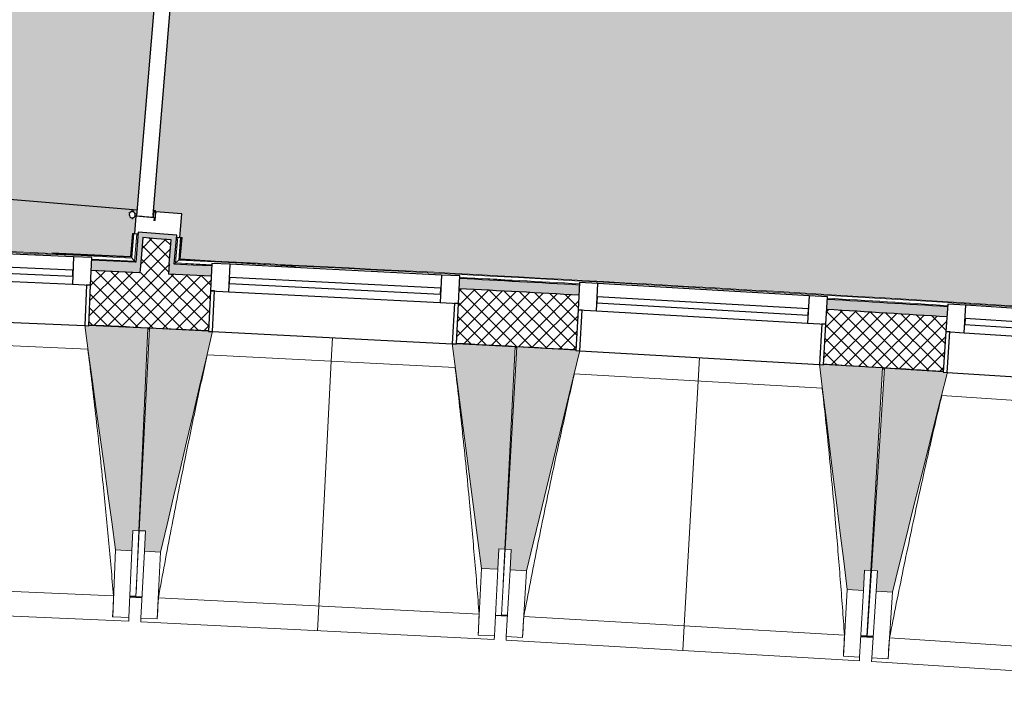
# Model space of a CAD drawing. Header units: millimetres. Extents: x 1909 to 78032, y -36590 to 14615.
# Tile 9 of 68: x 25010 to 27430, y -21546 to -19912. Entities that reach past the tile are written whole.
import ezdxf

# ---------------------------------------------------------------- set-up
doc = ezdxf.new("R2010")
doc.units = ezdxf.units.MM
doc.linetypes.add('Tiret', pattern=[2.5, 1.25, -1.25])
for name, color, linetype, lineweight in [('A-DETL-GENF', 7, 'Continuous', 18), ('A-DOOR', 7, 'Continuous', 25), ('A-DOOR-FRAM', 7, 'Continuous', 25), ('A-FLOR', 7, 'Continuous', 25), ('A-FLOR-HRAL', 7, 'Continuous', 18), ('A-GENM', 7, 'Continuous', 18), ('A-GLAZ', 7, 'Continuous', 25), ('A-WALL', 7, 'Continuous', 25), ('A-WALL-PATT', 7, 'Continuous', 25), ('I-WALL', 7, 'Continuous', 25), ('M-AREA-PATT', 7, 'Continuous', 18), ('Q-SPCQ', 7, 'Continuous', 18), ('S-BEAM', 7, 'Continuous', 18)]:
    doc.layers.add(name, color=color, linetype=linetype, lineweight=lineweight)
pattern_1 = [(45, (0, 0), (-17.67767, 17.67767), []), (135, (0, 0), (-17.67767, -17.67767), [])]

# ---------------------------------------------------------------- blocks, each defined once
blk = doc.blocks.new('PRT_SIMPLE_HUI_58x68x48 - PRT_BOIS_1V_EI30_930x2040x40-552262-2021_015_1111_DCE_1_50_N0 FINI_SSI_ZDA_ZDM')
at = {"layer": 'A-DETL-GENF', "lineweight": 25}
h = blk.add_hatch(color=256, dxfattribs=at)
h.paths.add_polyline_path([(-483.8, -9.7), (-489.6, -8), (-508.5, -8), (-508.5, -11.5), (-502, -11.5), (-502.1, -10.3), (-505.2, -10.3), (-505.2, -9.3), (-488.4, -9.4), (-485.1, -10.6)])
h.paths.add_polyline_path([(-483.8, -9.7), (-485.1, -11.7), (-496.1, -13.2), (-500.5, -13.6), (-500.5, -14.5), (-495.9, -14.5), (-483.8, -12.8), (-483.8, -10.5)])
h = blk.add_hatch(color=256, dxfattribs=at)
h.paths.add_polyline_path([(413.8, -9.7), (413.8, -12.8), (426.2, -14.5), (430.5, -14.1), (430.4, -13.2), (425.9, -13.2), (415.1, -11.7), (414.4, -10.7)])
h.paths.add_polyline_path([(438.5, -8), (418.5, -8), (413.8, -9.7), (415.1, -10.6), (418.7, -9.3), (435.2, -9.3), (435.2, -10.3), (432, -10.5), (432.3, -11.5), (438.5, -11.5), (438.5, -9)])
at = {"layer": 'A-DETL-GENF'}
for p, q in [((-488.5, -8), (-508.5, -8)), ((-508.5, -8), (-508.5, -11.5)), ((-508.5, -11.5), (-502, -11.5)), ((-505.2, -10.3), (-505.2, -9.3)), ((-505.2, -9.3), (-488.7, -9.3)), ((-502, -10.3), (-505.2, -10.3)), ((-502, -11.5), (-502, -10.3)), ((-496.1, -13.2), (-500.5, -13.2)), ((-500.5, -13.2), (-500.5, -14.5)), ((-500.5, -14.5), (-496, -14.5)), ((-485.1, -11.7), (-496.1, -13.2)), ((-496, -14.5), (-483.8, -12.8)), ((-488.7, -9.3), (-485.1, -10.6)), ((-483.8, -9.7), (-488.5, -8)), ((-485.1, -10.6), (-485.1, -11.7)), ((-483.8, -12.8), (-483.8, -9.7)), ((418.5, -8), (413.8, -9.7)), ((413.8, -9.7), (413.8, -12.8)), ((413.8, -12.8), (426, -14.5)), ((415.1, -10.6), (418.7, -9.3)), ((415.1, -11.7), (415.1, -10.6)), ((426.1, -13.2), (415.1, -11.7)), ((438.5, -8), (418.5, -8)), ((418.7, -9.3), (435.2, -9.3)), ((426, -14.5), (430.5, -14.5)), ((430.5, -13.2), (426.1, -13.2)), ((430.5, -14.5), (430.5, -13.2)), ((435.2, -10.3), (432, -10.3)), ((432, -10.3), (432, -11.5)), ((432, -11.5), (438.5, -11.5)), ((435.2, -9.3), (435.2, -10.3)), ((438.5, -11.5), (438.5, -8))]:
    blk.add_line(p, q, dxfattribs=at)
at = {"layer": 'A-DOOR'}
for p, q in [((-427.1, 55), (-450.6, 55)), ((-450.6, 55), (-450.6, 54.5)), ((-450.6, 54.5), (-450.6, 50.4)), ((-427.1, 54.5), (-450.6, 54.5)), ((-450.6, 50.4), (-450.6, 43.3)), ((-427.1, 50.4), (-450.6, 50.4)), ((-319.6, 55), (-427.1, 55)), ((-427.1, 55), (-427.1, 54.5)), ((-427.1, 54.5), (-427.1, 55)), ((-427.1, 54.5), (-427.1, 50.4)), ((-319.6, 54.5), (-427.1, 54.5)), ((-427.1, 50.4), (-427.1, 54.5)), ((-427.1, 50.4), (-427.1, 43.3)), ((-319.6, 50.4), (-427.1, 50.4)), ((-427.1, 43.3), (-427.1, 50.4)), ((-319.6, 54.5), (-319.6, 55)), ((-319.6, 50.4), (-319.6, 54.5)), ((-319.6, 43.3), (-319.6, 50.4)), ((-450.6, 34), (-450.6, 43.3)), ((-450.6, 25.6), (-450.6, 34)), ((-427.1, 34), (-450.6, 34)), ((-450.6, 15.2), (-450.6, 25.6)), ((-427.1, 25.6), (-450.6, 25.6)), ((-427.1, 34), (-427.1, 43.3)), ((-427.1, 43.3), (-427.1, 34)), ((-427.1, 32.8), (-427.1, 34)), ((-319.6, 34), (-427.1, 34)), ((-427.1, 34), (-427.1, 25.6)), ((-427.1, 32.8), (-319.6, 32.8)), ((-427.1, 25.6), (-427.1, 15.2)), ((-319.6, 43.3), (-319.6, 34)), ((-319.6, 34), (-319.6, 32.8)), ((-450.6, 4.4), (-450.6, 15.2)), ((-427.1, 15.2), (-450.6, 15.2)), ((-450.6, -4), (-450.6, 4.4)), ((-450.6, 4.4), (-427.1, 4.4)), ((-427.1, 15.2), (-427.1, 4.4)), ((-427.1, 4.4), (-427.1, -4)), ((-499.5, -14.5), (-499.5, -54.5)), ((426, -14.5), (-496, -14.5)), ((-465.6, -5.5), (-465.6, -14.5)), ((-413.4, -5.5), (-465.6, -5.5)), ((-450.6, -4), (-450.6, -5)), ((-450.6, -5), (-427.1, -5)), ((-427.1, -5), (-427.1, -4)), ((-413.4, -14.5), (-413.4, -5.5)), ((430.5, -54.5), (430.5, -14.5)), ((-499.5, -54.5), (430.5, -54.5)), ((-465.6, -54.5), (-465.6, -63.5)), ((-465.6, -63.5), (-413.4, -63.5)), ((-427.1, -64), (-450.6, -64)), ((-450.6, -64), (-450.6, -65)), ((-450.6, -73.4), (-450.6, -65)), ((-427.1, -65), (-427.1, -64)), ((-427.1, -65), (-427.1, -73.4)), ((-413.4, -63.5), (-413.4, -54.5)), ((417, -54.5), (417, -977.5)), ((-450.6, -84.2), (-450.6, -73.4)), ((-427.1, -73.4), (-450.6, -73.4)), ((-450.6, -94.6), (-450.6, -84.2)), ((-450.6, -84.2), (-427.1, -84.2)), ((-450.6, -103), (-450.6, -94.6)), ((-450.6, -94.6), (-427.1, -94.6)), ((-427.1, -73.4), (-427.1, -84.2)), ((-427.1, -84.2), (-427.1, -94.6)), ((-427.1, -94.6), (-427.1, -103)), ((-450.6, -112.3), (-450.6, -103)), ((-450.6, -103), (-427.1, -103)), ((-450.6, -112.3), (-450.6, -119.4)), ((-450.6, -119.4), (-450.6, -123.5)), ((-450.6, -119.4), (-427.1, -119.4)), ((-427.1, -103), (-427.1, -101.8)), ((-319.6, -101.8), (-427.1, -101.8)), ((-427.1, -112.3), (-427.1, -103)), ((-427.1, -103), (-319.6, -103)), ((-427.1, -103), (-427.1, -112.3)), ((-427.1, -112.3), (-427.1, -119.4)), ((-427.1, -119.4), (-427.1, -112.3)), ((-427.1, -119.4), (-427.1, -123.5)), ((-427.1, -119.4), (-319.6, -119.4)), ((-427.1, -123.5), (-427.1, -119.4)), ((-319.6, -101.8), (-319.6, -103)), ((-319.6, -103), (-319.6, -112.3)), ((-319.6, -119.4), (-319.6, -112.3)), ((-319.6, -123.5), (-319.6, -119.4)), ((-450.6, -123.5), (-450.6, -124)), ((-450.6, -123.5), (-427.1, -123.5)), ((-450.6, -124), (-427.1, -124)), ((-427.1, -123.5), (-427.1, -124)), ((-427.1, -123.5), (-319.6, -123.5)), ((-427.1, -124), (-427.1, -123.5)), ((-427.1, -124), (-319.6, -124)), ((-319.6, -124), (-319.6, -123.5))]:
    blk.add_line(p, q, dxfattribs=at)
at = {"layer": 'A-DOOR', "color": 176, "linetype": 'Tiret', "lineweight": 18, "true_color": 0x000080}
blk.add_arc((428, -54.5), 930, 180, 269.3192, dxfattribs=at)
at = {"layer": 'A-DOOR'}
for radius, start, end in [(9.12, 155.8208, 180), (9.12, 180, 204.1792), (7.5, 360, 180), (7.5, 180, 360), (7.5, 180, 240), (7.5, 135, 165), (9.12, 111.9887, 120), (7.5, 60, 120), (7.5, 270, 0), (9.12, 60, 68.0113), (7.5, 0, 30), (9.12, 0, 20.9872), (9.12, 240, 248.0113)]:
    blk.add_arc((429, -65.5), radius, start, end, dxfattribs=at)
at = {"layer": 'A-DOOR-FRAM'}
for p, q in [((-487, 56), (-545, 56)), ((-545, 56), (-545, 47.5)), ((-487, -8), (-487, 56)), ((475, 56), (417, 56)), ((417, 56), (417, -8)), ((475, 47.5), (475, 56)), ((-502, -56), (-502, -11.5)), ((-488.5, -8), (-487, -8)), ((417, -8), (418.5, -8)), ((432, -11.5), (432, -56)), ((-545, -47.5), (-545, -56)), ((475, -56), (475, -47.5)), ((-545, -56), (-502, -56)), ((432, -56), (475, -56))]:
    blk.add_line(p, q, dxfattribs=at)
at = {"layer": 'Q-SPCQ'}
for p, q in [((430.5, -40.5), (430.5, -54.5)), ((430.5, -54.5), (403.5, -54.5))]:
    blk.add_line(p, q, dxfattribs=at)
blk = doc.blocks.new('XXX_VIDE FENETRE - 590-389517-2021_015_1111_DCE_1_50_N0 FINI_SSI_ZDA_ZDM')
at = {"layer": 'A-GLAZ'}
for p, q in [((-305.1, 0), (-305.1, -100)), ((-295.1, 0), (-305.1, 0)), ((295.1, 0), (-295.1, 0)), ((-295.1, -100), (-295.1, 0)), ((305.1, 0), (295.1, 0)), ((295.1, 0), (295.1, -100)), ((305.1, -100), (305.1, 0)), ((-305.1, -100), (-295.1, -100)), ((-260.1, -100), (-305.1, -100)), ((-305.1, -100), (-305.1, -167.5)), ((-260.1, -167.5), (-260.1, -100)), ((260.1, -100), (-260.1, -100)), ((260.1, -100), (260.1, -167.5)), ((305.1, -100), (260.1, -100)), ((295.1, -100), (305.1, -100)), ((305.1, -167.5), (305.1, -100)), ((-305.1, -167.5), (-260.1, -167.5)), ((-260.1, -167.5), (260.1, -167.5)), ((260.1, -167.5), (305.1, -167.5))]:
    blk.add_line(p, q, dxfattribs=at)
at = {"layer": 'A-GLAZ', "color": 173, "true_color": 0x5c63b1}
for p, q in [((260.1, -120), (-260.1, -120)), ((-260.1, -120), (-260.1, -135)), ((260.1, -135), (260.1, -120)), ((-260.1, -135), (260.1, -135))]:
    blk.add_line(p, q, dxfattribs=at)
blk = doc.blocks.new('Garde-corps - Garde-corps-505471-2021_015_1111_DCE_1_50_N0 FINI_SSI_ZDA_ZDM')
at = {"layer": 'A-FLOR-HRAL'}
for p, q in [((-15099.2, -20437.6), (-15103.9, -20494.4)), ((-15097.6, -20437.8), (-15102.4, -20496.1)), ((-15095.8, -20437.9), (-15100.8, -20497.9)), ((-15097.6, -20437.8), (-15099.2, -20437.6)), ((-15097.6, -20437.8), (-15095.8, -20437.9)), ((-15095.8, -20437.9), (-15094.2, -20438.1)), ((-15088.7, -20438.5), (-15094.3, -20505.3)), ((-15103.9, -20494.4), (-15340.3, -20488)), ((-15103.9, -20494.4), (-15297.2, -20485.4)), ((-15094.3, -20505.3), (-15199.5, -20502.5)), ((-15094.3, -20505.3), (-15199.4, -20500.4))]:
    blk.add_line(p, q, dxfattribs=at)
at = {"layer": 'A-FLOR-HRAL', "flags": 128}
blk.add_lwpolyline([(-15100.8, -20497.9), (-15097.6, -20501.6), (-15094.3, -20505.3)], dxfattribs=at)
at = {"layer": 'A-FLOR-HRAL'}
for radius, start, end in [(130446.8, 87.310169, 90.815427), (130448.6, 87.310907, 88.301428)]:
    blk.add_arc((-21222.6, -150801), radius, start, end, dxfattribs=at)
for points, knots in [([(-15103.9, -20494.4), (-15103.9, -20494.4), (-15103.9, -20494.4), (-15103.8, -20494.5), (-15103.7, -20494.6), (-15103.6, -20494.7), (-15103.5, -20494.8), (-15103.3, -20495), (-15103.2, -20495.2), (-15103, -20495.4), (-15102.8, -20495.6), (-15102.6, -20495.8), (-15102.5, -20496), (-15102.4, -20496.1)], [0.075, 0.075, 0.075, 0.075, 0.15, 0.2125, 0.275, 0.35, 0.425, 0.5, 0.6, 0.7, 0.775, 0.85, 1, 1, 1, 1]), ([(-15094.3, -20505.3), (-15094.3, -20505.3), (-15094.3, -20505.4), (-15094.2, -20505.4), (-15094.2, -20505.5), (-15094.1, -20505.6), (-15094, -20505.7), (-15093.9, -20505.8), (-15093.8, -20505.9), (-15093.7, -20506), (-15093.6, -20506.1), (-15093.5, -20506.2), (-15093.4, -20506.3), (-15093.3, -20506.4), (-15093.2, -20506.6), (-15093.1, -20506.7), (-15093, -20506.8), (-15092.8, -20507), (-15092.5, -20507.4), (-15092.1, -20507.9), (-15091.7, -20508.3), (-15091.5, -20508.5)], [0, 0, 0, 0, 0.071429, 0.107143, 0.142857, 0.214286, 0.25, 0.285714, 0.321429, 0.357143, 0.392857, 0.428571, 0.464286, 0.5, 0.535714, 0.571429, 0.607143, 0.642857, 0.714286, 0.857143, 1, 1, 1, 1])]:
    blk.add_open_spline(points, degree=3, knots=knots, dxfattribs=at)
blk = doc.blocks.new('Garde-corps - Garde-corps-508221-2021_015_1111_DCE_1_50_N0 FINI_SSI_ZDA_ZDM')
at = {"layer": 'A-FLOR-HRAL'}
for p, q in [((-14993.3, -20510.1), (-14988.1, -20446.9)), ((-14985.6, -20503.4), (-14981, -20447.5)), ((-14983.7, -20501.7), (-14979.3, -20447.6)), ((-14982.6, -20447.3), (-14981, -20447.5)), ((-14982, -20500.1), (-14977.6, -20447.7)), ((-14981, -20447.5), (-14979.3, -20447.6)), ((-14977.6, -20447.7), (-14979.3, -20447.6)), ((-14904.4, -20515.9), (-14993.3, -20510.1)), ((-14904.3, -20514.4), (-14993.3, -20510.1)), ((-14698.2, -20518.6), (-14982, -20500.1)), ((-14163.2, -20553.4), (-14224.3, -20549.4)), ((-14000.5, -20564.4), (-14005.1, -20564.1))]:
    blk.add_line(p, q, dxfattribs=at)
at = {"layer": 'A-FLOR-HRAL', "flags": 128}
for points in [[(-14993.3, -20510.1), (-14993.5, -20510.2), (-14993.8, -20510.5), (-14994.2, -20510.9), (-14994.8, -20511.4), (-14995.4, -20511.9), (-14996, -20512.4), (-14996.6, -20513)], [(-14985.6, -20503.4), (-14989.5, -20506.7), (-14993.3, -20510.1)], [(-14982, -20500.2), (-14982.1, -20500.2), (-14982.2, -20500.4), (-14982.4, -20500.5), (-14982.6, -20500.7), (-14982.9, -20500.9), (-14983.1, -20501.1), (-14983.3, -20501.3), (-14983.5, -20501.5), (-14983.7, -20501.7)]]:
    blk.add_lwpolyline(points, dxfattribs=at)
at = {"layer": 'A-FLOR-HRAL'}
for radius, start, end in [(130446.8, 85.301593, 87.259515), (130448.6, 85.791063, 87.258723), (130439.7, 86.825999, 86.955563), (130439.7, 86.427964, 86.557968)]:
    blk.add_arc((-21222.6, -150801), radius, start, end, dxfattribs=at)
blk = doc.blocks.new('B02_ARC_rvt-1-2021_015_1111_DCE_1_50_N0 FINI_SSI_ZDA_ZDM')
at = {"layer": 'A-WALL-PATT', "true_color": 0xdadada}
h = blk.add_hatch(color=254, dxfattribs=at)
h.paths.add_polyline_path([(-15079, -20509.1), (-15073.9, -20447.6), (-15039.1, -20450.5), (-15038, -20438.1), (-15085.4, -20434.1), (-15091.5, -20508.5), (-15084.9, -20508.8)])
h.paths.add_polyline_path([(-14954.5, -19430.8), (-14953.5, -19418.4), (-14988.3, -19415.5), (-14969.8, -19191.6), (-14982.2, -19190.5), (-15001.8, -19426.9), (-14957.2, -19430.6)])
at = {"layer": 'A-WALL-PATT', "lineweight": 18}
h = blk.add_hatch(dxfattribs=at)
h.set_pattern_fill('FP_1', color=256, style=0, pattern_type=2)
h.set_pattern_definition(pattern_1)
h.paths.add_polyline_path([(-15011.1, -20537.3), (-15004.2, -20453.4), (-15073.9, -20447.6), (-15081.1, -20534), (-15039.1, -20536)])
h.paths.add_polyline_path([(-14918.6, -19421.3), (-14905.8, -19267.1), (-14975.6, -19261.3), (-14988.3, -19415.5), (-14953.5, -19418.4)])
at = {"layer": 'A-WALL-PATT', "lineweight": 5, "true_color": 0xdadada}
h = blk.add_hatch(color=254, dxfattribs=at)
h.paths.add_polyline_path([(-14996.6, -20513), (-14990.7, -20442), (-15038, -20438.1), (-15039.1, -20450.5), (-15004.2, -20453.4), (-15009.1, -20512.4), (-15002.8, -20512.7)])
h.paths.add_polyline_path([(-14907.2, -19434.7), (-14894.4, -19280.6), (-14906.8, -19279.6), (-14918.6, -19421.3), (-14953.5, -19418.4), (-14954.5, -19430.8), (-14918.6, -19433.8)])
h = blk.add_hatch(color=254, dxfattribs=at)
h.paths.add_polyline_path([(-10540.5, -20827.5), (-10538.4, -20802.6), (-10683.4, -20790.8), (-10685.4, -20815.7), (-10610.9, -20821.8)])
h.paths.add_polyline_path([(-11293.7, -20767.8), (-11291.7, -20742.9), (-11582.4, -20721), (-11584.2, -20746), (-11296.5, -20767.6)])
h.paths.add_polyline_path([(-12192.8, -20702.3), (-12191, -20677.4), (-12487, -20657.1), (-12488.6, -20682.1), (-12195.4, -20702.1)])
h.paths.add_polyline_path([(-13097.6, -20642.7), (-13095.9, -20617.7), (-13391.3, -20599.6), (-13392.8, -20624.6), (-13099.9, -20642.5)])
h.paths.add_polyline_path([(-14002, -20589.4), (-14000.5, -20564.4), (-14295, -20548.4), (-14296.3, -20573.4), (-14004, -20589.2)])
h.paths.add_polyline_path([(-14905.7, -20542.4), (-14904.4, -20517.4), (-15009.1, -20512.7), (-15011.1, -20537.3), (-14907.5, -20542.3)])
h.paths.add_polyline_path([(-15081.1, -20534), (-15079, -20509.1), (-15199.5, -20503.4), (-15200.6, -20528.4), (-15084.9, -20533.8)])
h.paths.add_polyline_path([(-15810.3, -20501.7), (-15809.2, -20476.7), (-16104.4, -20464.8), (-16105.3, -20489.7), (-15811.8, -20501.6)])
h.paths.add_polyline_path([(-16715.1, -20467.2), (-16714.1, -20442.2), (-17009.4, -20432.4), (-17010.2, -20457.4), (-16716.4, -20467.2)])
h.paths.add_polyline_path([(-17620.1, -20439.1), (-17619.4, -20414.1), (-17914.7, -20406.3), (-17915.3, -20431.2), (-17621.2, -20439)])
h.paths.add_polyline_path([(-18525.3, -20417.2), (-18525.3, -20392.2), (-18820.1, -20386.4), (-18820, -20411.4), (-18526.1, -20417.2)])
h.paths.add_polyline_path([(-23088.6, -20402.7), (-23053.5, -20402.2), (-23053.9, -20377.2), (-23089, -20377.7), (-23088.7, -20399.2)])
h.paths.add_polyline_path([(-19430.6, -20401.6), (-19430.6, -20376.6), (-19724.8, -20372.9), (-19724.7, -20397.9), (-19431.2, -20401.6)])
h.paths.add_polyline_path([(-22443.3, -20395), (-22147.4, -20392.6), (-22147.6, -20367.6), (-22443.6, -20370)])
h.paths.add_polyline_path([(-20335.2, -20392.3), (-20335.5, -20367.3), (-20632.1, -20365.6), (-20631.9, -20390.6), (-20335.5, -20392.3)])
h.paths.add_polyline_path([(-21537.2, -20389.7), (-21242.2, -20389.3), (-21242.4, -20364.3), (-21537.3, -20364.7)])
at = {"layer": 'A-WALL-PATT', "lineweight": 18}
h = blk.add_hatch(dxfattribs=at)
h.set_pattern_fill('FP_1', color=256, style=0, pattern_type=2)
h.set_pattern_definition(pattern_1)
h.paths.add_polyline_path([(-10551.5, -20962.1), (-10540.5, -20827.5), (-10685.4, -20815.7), (-10696, -20950.3), (-10612.9, -20957)])
h.paths.add_polyline_path([(-11304.3, -20902.4), (-11293.7, -20767.8), (-11584.2, -20746), (-11593.8, -20880.6), (-11304.4, -20902.4)])
h.paths.add_polyline_path([(-12202.5, -20836.9), (-12192.8, -20702.3), (-12488.6, -20682.1), (-12497.4, -20816.8), (-12202.6, -20836.9)])
h.paths.add_polyline_path([(-13106.3, -20777.4), (-13097.6, -20642.7), (-13392.8, -20624.6), (-13400.6, -20759.3), (-13106.3, -20777.4)])
h.paths.add_polyline_path([(-14009.7, -20724.1), (-14002, -20589.4), (-14296.3, -20573.4), (-14303.1, -20708.2), (-14009.8, -20724.1)])
h.paths.add_polyline_path([(-14912.6, -20677.2), (-14905.7, -20542.4), (-15200.6, -20528.4), (-15206.6, -20663.3), (-14912.6, -20677.2)])
h.paths.add_polyline_path([(-15816.2, -20636.5), (-15810.3, -20501.7), (-16105.3, -20489.7), (-16110.3, -20624.6), (-15816.2, -20636.5)])
h.paths.add_polyline_path([(-16720.1, -20602.1), (-16715.1, -20467.2), (-17010.2, -20457.4), (-17014.2, -20592.3), (-16720.1, -20602.1)])
h.paths.add_polyline_path([(-17624.1, -20574), (-17620.1, -20439.1), (-17915.3, -20431.2), (-17918.4, -20566.2), (-17624.2, -20574)])
h.paths.add_polyline_path([(-18528.4, -20552.2), (-18525.3, -20417.2), (-18820.5, -20411.4), (-18822.7, -20546.4), (-18528.4, -20552.2)])
h.paths.add_polyline_path([(-23111.5, -20538), (-23051.9, -20537.1), (-23053.9, -20402.2), (-23113.6, -20403)])
h.paths.add_polyline_path([(-19432.8, -20536.6), (-19431.2, -20401.6), (-19725, -20397.9), (-19726.2, -20532.9), (-19432.8, -20536.6)])
h.paths.add_polyline_path([(-22441.8, -20530), (-22146.8, -20527.6), (-22147.6, -20392.6), (-22443.3, -20395), (-22442.9, -20431.5)])
h.paths.add_polyline_path([(-20336.4, -20527.3), (-20335.5, -20392.3), (-20632, -20390.6), (-20631.4, -20525.6), (-20336.4, -20527.3)])
h.paths.add_polyline_path([(-21536.6, -20524.7), (-21241.6, -20524.3), (-21242.4, -20389.3), (-21537.2, -20389.7), (-21537.1, -20426.4)])
at = {"layer": 'A-FLOR'}
for p, q in [((-15049.3, -20398.6), (-15049.2, -20397.1)), ((-15046.8, -20383.8), (-15048.1, -20383.7)), ((-15043.5, -20384.1), (-15045.5, -20383.9)), ((-15061.9, -20671.8), (-15057.4, -20672)), ((-14158.6, -20718.1), (-14154.5, -20718.3)), ((-13256.1, -20770.3), (-13251, -20770.6))]:
    blk.add_line(p, q, dxfattribs=at)
at = {"layer": 'A-WALL'}
for p, q in [((-15085.4, -20434.1), (-15091.5, -20508.5)), ((-14990.7, -20442), (-15085.4, -20434.1)), ((-15073.9, -20447.6), (-15079, -20509.1)), ((-15039.1, -20450.5), (-15073.9, -20447.6)), ((-15004.2, -20453.4), (-15039.1, -20450.5)), ((-14996.6, -20513), (-14990.7, -20442)), ((-15009.1, -20512.4), (-15004.2, -20453.4)), ((-15079, -20509.1), (-15081.1, -20534)), ((-15009.1, -20512.4), (-15011.1, -20537.3)), ((-15081.1, -20534), (-15200.6, -20528.4)), ((-14905.7, -20542.4), (-15011.1, -20537.3))]:
    blk.add_line(p, q, dxfattribs=at)
for start, end in [(86.826028, 86.955535), (86.427992, 86.557939)]:
    blk.add_arc((-21222.6, -150801), 130411.7, start, end, dxfattribs=at)
at = {"layer": 'I-WALL', "flags": 128}
for points in [[(-15091.5, -20508.5), (-15145.5, -20505.9), (-15199.5, -20503.4)], [(-14904.4, -20517.4), (-14950.5, -20515.2), (-14996.6, -20513)]]:
    blk.add_lwpolyline(points, dxfattribs=at)
at = {"layer": 'I-WALL'}
for radius, start, end in [(130436.7, 86.826002, 86.955561), (130436.7, 86.427967, 86.557965), (130276.7, 87.223762, 87.353211), (130276.7, 86.826166, 86.955396), (130276.7, 86.42813, 86.557799)]:
    blk.add_arc((-21222.6, -150801), radius, start, end, dxfattribs=at)
at = {"layer": 'A-DOOR', "lineweight": 18, "rotation": 265.2586130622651}
blk.add_blockref('PRT_SIMPLE_HUI_58x68x48 - PRT_BOIS_1V_EI30_930x2040x40-552262-2021_015_1111_DCE_1_50_N0 FINI_SSI_ZDA_ZDM', (-14999.2, -19969.3), dxfattribs=at)
at = {"layer": 'A-FLOR-HRAL', "lineweight": 18}
for name in ['Garde-corps - Garde-corps-505471-2021_015_1111_DCE_1_50_N0 FINI_SSI_ZDA_ZDM', 'Garde-corps - Garde-corps-508221-2021_015_1111_DCE_1_50_N0 FINI_SSI_ZDA_ZDM']:
    blk.add_blockref(name, (0, 0), dxfattribs=at)
at = {"layer": 'A-GLAZ', "lineweight": 18}
for p, rotation in [((-15511.4, -20651), 177.4871597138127), ((-14607.9, -20693.8), 177.0898907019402), ((-13705.2, -20742.9), 176.6926216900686), ((-12801.9, -20798.2), 176.2953526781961)]:
    blk.add_blockref('XXX_VIDE FENETRE - 590-389517-2021_015_1111_DCE_1_50_N0 FINI_SSI_ZDA_ZDM', p, dxfattribs=dict(at, rotation=rotation))
blk = doc.blocks.new('20_MUR PREFA_01 - MODULE_01 B-3165811-2021_015_1111_DCE_1_50_N0 FINI_SSI_ZDA_ZDM')
at = {"layer": 'A-GENM'}
for p, q in [((0, 722.1), (0, 661.4)), ((0, 661.4), (0, 58.5)), ((0, 0.7), (0, 58.5))]:
    blk.add_line(p, q, dxfattribs=at)
blk = doc.blocks.new('B02_DC_STR_rvt-1-2021_015_1111_DCE_1_50_N0 FINI_SSI_ZDA_ZDM')
at = {"layer": 'S-BEAM', "lineweight": 5, "true_color": 0x787878}
for points in [[(-15100.9, -21217.7), (-15098.7, -21167.7), (-15083.7, -21168.4), (-15061.8, -20670.1), (-15206.6, -20663.7), (-15207.2, -20664.4), (-15216.5, -20664.4), (-15140.8, -21215.9)], [(-15030.2, -21221.2), (-14902.7, -20678.9), (-14912.6, -20678.4), (-14912.6, -20677.7), (-15057.3, -20670.3), (-15082.6, -21168.5), (-15067.6, -21169.2), (-15070.2, -21219.2), (-15067.6, -21219.3)], [(-14201.3, -21263.3), (-14198.8, -21213.4), (-14183.8, -21214.2), (-14158.5, -20716), (-14303.2, -20708.7), (-14303.2, -20709.3), (-14313.1, -20709.3), (-14241.2, -21261.3), (-14231.8, -21261.8)], [(-14131.2, -21267.3), (-13999.9, -20725.9), (-14009.8, -20725.3), (-14009.8, -20724.6), (-14154.4, -20716.2), (-14183.2, -21214.2), (-14168.2, -21215.1), (-14171.1, -21265), (-14168.2, -21265.2)], [(-13302.6, -21315.2), (-13299.7, -21265.3), (-13284.7, -21266.1), (-13255.9, -20768.2), (-13400.6, -20759.8), (-13400.6, -20760.5), (-13410.5, -20760.5), (-13342.5, -21312.9)], [(-13231.5, -21319.7), (-13096.4, -20779.2), (-13106.3, -20778.5), (-13106.3, -20777.8), (-13250.9, -20768.5), (-13283.1, -21266.2), (-13268.2, -21267.2), (-13271.4, -21317.1), (-13268.2, -21317.3)]]:
    blk.add_hatch(color=8, dxfattribs=at).paths.add_polyline_path(points)
at = {"layer": 'A-FLOR'}
for p, q in [((-15090.8, -21330.3), (-15105.8, -21329.7)), ((-15075.9, -21332.2), (-15105.8, -21330.8)), ((-15105.8, -21330.8), (-15075.9, -21332.2)), ((-14207, -21376.3), (-14177.6, -21377.9)), ((-14177.6, -21376.9), (-14192.6, -21376)), ((-13309.1, -21428), (-13278.7, -21429.9)), ((-13294.1, -21428), (-13309, -21427.1)), ((-13278.6, -21429), (-13293.6, -21428))]:
    blk.add_line(p, q, dxfattribs=at)
at = {"layer": 'S-BEAM'}
for p, q in [((-15061.8, -20670.1), (-15206.7, -20663.7)), ((-15083.7, -21168.4), (-15061.8, -20670.1)), ((-15057.3, -20670.3), (-15082.6, -21168.5)), ((-14912.6, -20677.7), (-15057.3, -20670.3)), ((-15209, -20722.2), (-15818.9, -20695.4)), ((-14158.5, -20716), (-14303.2, -20708.6)), ((-14183.8, -21214.2), (-14158.5, -20716)), ((-14154.4, -20716.2), (-14183.2, -21214.2)), ((-14009.8, -20724.6), (-14154.4, -20716.2)), ((-14306, -20767.1), (-14915.7, -20736.1)), ((-13255.9, -20768.2), (-13400.7, -20759.8)), ((-13403.8, -20818.2), (-14013.3, -20783)), ((-13284.7, -21266.1), (-13255.9, -20768.2)), ((-13250.9, -20768.5), (-13283.1, -21266.2)), ((-13106.3, -20777.9), (-13250.9, -20768.5)), ((-12501, -20875.6), (-13110.2, -20836.2)), ((-15100.9, -21217.7), (-15098.7, -21167.7)), ((-15098.7, -21167.7), (-15083.7, -21168.4)), ((-15090.8, -21330.4), (-15082.6, -21168.5)), ((-15083.7, -21168.4), (-15090.5, -21323.3)), ((-15082.6, -21168.5), (-15067.6, -21169.2)), ((-15067.6, -21169.2), (-15070.2, -21219.2)), ((-15140.8, -21215.9), (-15148, -21380)), ((-15140.8, -21215.9), (-15100.9, -21217.7)), ((-15100.9, -21217.7), (-15108.1, -21381.7)), ((-15078.5, -21383.2), (-15070.2, -21219.2)), ((-15070.2, -21219.2), (-15030.2, -21221.2)), ((-15038.6, -21385.2), (-15030.2, -21221.2)), ((-14201.3, -21263.3), (-14198.8, -21213.4)), ((-14198.8, -21213.4), (-14183.8, -21214.2)), ((-14192.6, -21376), (-14183.2, -21214.2)), ((-14183.8, -21214.2), (-14188, -21297.3)), ((-14183.2, -21214.2), (-14168.2, -21215.1)), ((-14168.2, -21215.1), (-14171.1, -21265)), ((-14241.2, -21261.3), (-14249.6, -21425.3)), ((-14241.2, -21261.3), (-14201.3, -21263.3)), ((-14201.3, -21263.3), (-14209.6, -21427.3)), ((-14180.6, -21428.9), (-14171.1, -21265)), ((-14171.1, -21265), (-14131.2, -21267.3)), ((-14140.7, -21431.2), (-14131.2, -21267.3)), ((-13302.6, -21315.2), (-13299.7, -21265.3)), ((-13299.7, -21265.3), (-13284.7, -21266.1)), ((-13284.7, -21266.1), (-13294.1, -21428)), ((-13293.6, -21428), (-13283.1, -21266.2)), ((-13283.1, -21266.2), (-13268.2, -21267.2)), ((-13268.2, -21267.2), (-13271.4, -21317.1)), ((-15934.8, -21293.8), (-15146, -21328.5)), ((-13342.5, -21312.9), (-13352, -21476.8)), ((-13342.5, -21312.9), (-13302.6, -21315.2)), ((-13302.6, -21315.2), (-13312, -21479.1)), ((-13282, -21481), (-13271.4, -21317.1)), ((-13271.4, -21317.1), (-13231.5, -21319.7)), ((-13242.1, -21483.6), (-13231.5, -21319.7)), ((-15105.9, -21331.8), (-15091, -21332.4)), ((-15091, -21332.5), (-15090.9, -21331.5)), ((-15091, -21332.5), (-15076, -21333.2)), ((-15035.7, -21333.7), (-14247.2, -21373.8)), ((-15977.6, -21352.6), (-15108.5, -21390.8)), ((-15148, -21380), (-15148.1, -21379.7)), ((-15108.1, -21381.7), (-15148, -21380)), ((-15108.1, -21381.7), (-15108.5, -21390.8)), ((-15079, -21392.2), (-15078.5, -21383.2)), ((-15079, -21392.2), (-14210.1, -21436.4)), ((-15038.6, -21385.2), (-15078.5, -21383.2)), ((-15038.5, -21384.9), (-15038.6, -21385.2)), ((-14207.1, -21377.4), (-14192.7, -21378.1)), ((-14192.7, -21378.1), (-14192.6, -21377.1)), ((-14192.7, -21378.1), (-14177.7, -21379)), ((-14137.4, -21379.8), (-13349.2, -21425.3)), ((-14249.6, -21425.3), (-14249.6, -21425)), ((-14209.6, -21427.3), (-14249.6, -21425.3)), ((-14209.6, -21427.3), (-14210.1, -21436.4)), ((-14181.1, -21438), (-14180.6, -21428.9)), ((-14181.1, -21438), (-13312.6, -21488.1)), ((-14140.7, -21431.2), (-14180.6, -21428.9)), ((-14140.6, -21431), (-14140.7, -21431.2)), ((-13309.2, -21429.2), (-13294.2, -21430.1)), ((-13294.1, -21429), (-13294.2, -21430.1)), ((-13293.7, -21430.1), (-13293.7, -21429)), ((-13293.7, -21430.1), (-13278.8, -21431.1)), ((-13238.5, -21432.1), (-12450.6, -21483.1)), ((-13352, -21476.8), (-13352, -21476.5)), ((-13312, -21479.1), (-13352, -21476.8)), ((-13312, -21479.1), (-13312.6, -21488.1)), ((-13282.6, -21490), (-13282, -21481)), ((-13282.6, -21490), (-12414.4, -21546.2)), ((-13242.1, -21483.6), (-13282, -21481)), ((-13242, -21483.3), (-13242.1, -21483.6))]:
    blk.add_line(p, q, dxfattribs=at)
at = {"layer": 'S-BEAM', "flags": 128}
for points in [[(-15216.7, -20663.3), (-15207.2, -20732.4), (-15197.7, -20801.5), (-15188.2, -20870.5), (-15178.8, -20939.6), (-15169.3, -21008.7), (-15159.8, -21077.8), (-15150.3, -21146.9), (-15140.8, -21215.9)], [(-15030.2, -21221.2), (-15014.3, -21153.3), (-14998.3, -21085.4), (-14982.3, -21017.6), (-14966.4, -20949.7), (-14950.4, -20881.8), (-14934.4, -20813.9), (-14918.5, -20746.1), (-14902.5, -20678.2)], [(-14313.3, -20708.1), (-14304.3, -20777.3), (-14295.3, -20846.4), (-14286.3, -20915.6), (-14277.3, -20984.7), (-14268.3, -21053.9), (-14259.3, -21123), (-14250.2, -21192.2), (-14241.2, -21261.3)], [(-14131.2, -21267.3), (-14114.7, -21199.5), (-14098.3, -21131.8), (-14081.9, -21064), (-14065.4, -20996.2), (-14049, -20928.5), (-14032.6, -20860.7), (-14016.1, -20792.9), (-13999.7, -20725.2)], [(-13410.7, -20759.2), (-13402.1, -20828.4), (-13393.6, -20897.6), (-13385.1, -20966.8), (-13376.6, -21036), (-13368.1, -21105.3), (-13359.5, -21174.5), (-13351, -21243.7), (-13342.5, -21312.9)], [(-13231.5, -21319.7), (-13214.6, -21252), (-13197.7, -21184.4), (-13180.8, -21116.7), (-13163.9, -21049.1), (-13146.9, -20981.5), (-13130, -20913.8), (-13113.1, -20846.2), (-13096.2, -20778.5)], [(-15148.1, -21379.7), (-15147.6, -21369.5), (-15147.2, -21359.2), (-15146.8, -21349), (-15146.4, -21338.7), (-15146, -21328.5)], [(-15035.7, -21333.7), (-15036.3, -21343.9), (-15036.8, -21354.2), (-15037.4, -21364.4), (-15038, -21374.7), (-15038.5, -21384.9)], [(-14249.6, -21425), (-14249.1, -21414.8), (-14248.6, -21404.5), (-14248.2, -21394.3), (-14247.7, -21384), (-14247.2, -21373.8)], [(-14137.4, -21379.8), (-14138.1, -21390), (-14138.7, -21400.2), (-14139.3, -21410.5), (-14140, -21420.7), (-14140.6, -21431)], [(-13352, -21476.5), (-13351.4, -21466.3), (-13350.9, -21456), (-13350.3, -21445.8), (-13349.8, -21435.5), (-13349.2, -21425.3)], [(-13238.5, -21432.1), (-13239.2, -21442.3), (-13239.9, -21452.6), (-13240.6, -21462.8), (-13241.3, -21473.1), (-13242, -21483.3)]]:
    blk.add_lwpolyline(points, dxfattribs=at)
at = {"layer": 'S-BEAM'}
for points, knots in [([(-15186.1, -20916.6), (-15187.4, -20905.2), (-15191.9, -20865.1), (-15199.4, -20800.3), (-15206, -20746.9), (-15209.1, -20722.2)], [0.6666667, 0.6666667, 0.6666667, 0.6666667, 0.7222222, 0.8611111, 0.9816328, 0.9816328, 0.9816328, 0.9816328]), ([(-14915.6, -20736.1), (-14924.8, -20777.3), (-14938.7, -20841.1), (-14956.9, -20927.5), (-14972, -21000.7), (-14987.8, -21079.6), (-15009.7, -21192.5), (-15025.5, -21277.2), (-15035.7, -21333.7)], [0.0183454, 0.0183454, 0.0183454, 0.0183454, 0.2222222, 0.3333333, 0.4444444, 0.5833333, 0.7222222, 1, 1, 1, 1]), ([(-14247.2, -21373.8), (-14250.8, -21327.9), (-14256.4, -21259.3), (-14264.5, -21167.7), (-14271.3, -21093.3), (-14279.1, -21013.2), (-14288, -20927.3), (-14297, -20845.3), (-14303.2, -20791.9), (-14306.1, -20767.1)], [0, 0, 0, 0, 0.2222222, 0.3333333, 0.4444444, 0.5833333, 0.7222222, 0.8611111, 0.9816328, 0.9816328, 0.9816328, 0.9816328]), ([(-14013.2, -20783), (-14022.7, -20824.1), (-14037, -20887.8), (-14055.8, -20974.1), (-14071.4, -21047.2), (-14087.7, -21126), (-14110.4, -21238.7), (-14126.8, -21323.3), (-14137.4, -21379.8)], [0.0183454, 0.0183454, 0.0183454, 0.0183454, 0.2222222, 0.3333333, 0.4444444, 0.5833333, 0.7222222, 1, 1, 1, 1]), ([(-13349.2, -21425.3), (-13352.5, -21379.5), (-13357.6, -21310.7), (-13365.1, -21219.1), (-13371.4, -21144.6), (-13378.6, -21064.5), (-13386.9, -20978.6), (-13395.3, -20896.5), (-13401.2, -20843), (-13403.9, -20818.2)], [0, 0, 0, 0, 0.2222222, 0.3333333, 0.4444444, 0.5833333, 0.7222222, 0.8611111, 0.9816328, 0.9816328, 0.9816328, 0.9816328]), ([(-13110.1, -20836.2), (-13119.9, -20877.3), (-13134.7, -20940.9), (-13154.1, -21027), (-13170.2, -21100), (-13187, -21178.7), (-13210.5, -21291.3), (-13227.5, -21375.7), (-13238.5, -21432.1)], [0.0183454, 0.0183454, 0.0183454, 0.0183454, 0.2222222, 0.3333333, 0.4444444, 0.5833333, 0.7222222, 1, 1, 1, 1]), ([(-15146, -21328.5), (-15149.9, -21282.7), (-15156, -21214), (-15164.7, -21122.5), (-15172.1, -21048.1), (-15179.2, -20979.5), (-15184.2, -20933.8), (-15186.1, -20916.7)], [0, 0, 0, 0, 0.2222222, 0.3333333, 0.4444444, 0.5833333, 0.6664828, 0.6664828, 0.6664828, 0.6664828])]:
    blk.add_open_spline(points, degree=3, knots=knots, dxfattribs=at)
at = {"layer": 'S-BEAM', "color": 5, "lineweight": 25, "true_color": 0x0000ff}
for p, rotation in [((-14607.9, -20693.2), 177.089890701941), ((-13705.2, -20742.2), 176.6926216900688)]:
    blk.add_blockref('20_MUR PREFA_01 - MODULE_01 B-3165811-2021_015_1111_DCE_1_50_N0 FINI_SSI_ZDA_ZDM', p, dxfattribs=dict(at, rotation=rotation))
blk = doc.blocks.new('B02_SSI_rvt-1-2021_015_1111_DCE_1_50_N0 FINI_SSI_ZDA_ZDM')
at = {"layer": 'M-AREA-PATT', "true_color": 0x379bff}
h = blk.add_hatch(color=150, dxfattribs=at)
h.paths.add_polyline_path([(-15043, -20380.9), (-15045.1, -20382), (-15047.8, -20396.2), (-15047.9, -20397.3), (-15049.2, -20397.1), (-15047.9, -20388.8), (-15046.1, -20380.6), (-15043.4, -20380.9)])
h.paths.add_polyline_path([(-15103.9, -20494.4), (-15103.9, -20494.4), (-15098.7, -20437.7), (-15094.2, -20437.9), (-15090.7, -20395.2), (-15046.3, -20399.2), (-15046.3, -20398.9), (-15045.1, -20399.2), (-15045.1, -20402.2), (-15044.4, -20402.2), (-15043.4, -20384.6), (-15044, -20382), (-15043, -20380.9), (-15041.6, -20384.2), (-15033.6, -20384.9), (-14963.8, -19543.6), (-14968.8, -19543.2), (-14966.3, -19519.9), (-14961.9, -19519.9), (-14958.9, -19484), (-14966.8, -19482.8), (-14967.4, -19483.3), (-14968.8, -19486.4), (-14969.6, -19484.9), (-14968, -19481.5), (-14966.9, -19465), (-14967.6, -19465.1), (-14968, -19468.2), (-14969.1, -19468.1), (-14969.1, -19468.1), (-15013.5, -19464.4), (-15009.9, -19421.6), (-15014.9, -19421.1), (-14993.1, -19163.5), (-14803.3, -19178.7), (-14410.7, -14446.4), (-15616.3, -14391.3), (-15938.1, -14378.9), (-16817.6, -14347.2), (-17236.6, -14334.2), (-18093.3, -14311.1), (-18405.7, -14304.2), (-19442.8, -14285.3), (-20599.7, -14275), (-20960.2, -14273.8), (-21726.6, -14274), (-22076.8, -14275), (-23168.9, -14284.7), (-23075.7, -20364), (-22389.4, -20356.6), (-22102.6, -20354), (-21842.4, -20352.5), (-21197.4, -20351.4), (-20695.2, -20352.1), (-20157.7, -20355.3), (-19536.3, -20361.8), (-19373.6, -20364), (-18507.4, -20379.1), (-17806.7, -20396), (-17289, -20410.4), (-16595.9, -20433.5), (-16149.1, -20449.6), (-15809.2, -20463.8), (-15103.9, -20494.4)])
h.paths.add_polyline_path([(-15809.1, -20474.4), (-15809.2, -20474.2), (-16037.1, -20464.6), (-15934.9, -20468.9), (-15809.2, -20474.4)])
h.paths.add_polyline_path([(-16758.3, -20438), (-16952, -20431.5), (-16805.9, -20436.4), (-16758.4, -20438)])
h.paths.add_polyline_path([(-17666.4, -20410.1), (-17812.6, -20406.1), (-17701.6, -20409.1)])
h.paths.add_polyline_path([(-15100.6, -20400.5), (-15107.1, -20396.5), (-15108.2, -20394.6), (-15108.1, -20389.2), (-15106.7, -20385.6), (-15104.2, -20384.3), (-15098.5, -20382.8), (-15091.6, -20387.5), (-15091.6, -20389.4), (-15091.6, -20393.4), (-15093.2, -20397.2), (-15095.1, -20398.2), (-15100.6, -20400.5)])
h.paths.add_polyline_path([(-15049.2, -20397.1), (-15089.1, -20393.8), (-15019.3, -19552.8), (-15028.3, -19551.9), (-15024, -19500.1), (-15015, -19500.8), (-15012.2, -19467), (-14972.3, -19470.3), (-14975.1, -19504.1), (-14966.2, -19505), (-14970.5, -19556.9), (-14979.4, -19556.1), (-15049.2, -20397.1)])
h.paths.add_polyline_path([(-18589.2, -20388.1), (-18700.6, -20385.9), (-18589.6, -20388.1)])
h.paths.add_polyline_path([(-19430.2, -20374.1), (-19430.2, -20373.9), (-19430.2, -20374.1)])
h.paths.add_polyline_path([(-20334.9, -20364.9), (-20334.9, -20364.6), (-20499.5, -20363.5), (-20400.4, -20364.3), (-20334.9, -20364.9)])
h.paths.add_polyline_path([(-15074.2, -19642.4), (-15096.3, -19640.6), (-15084.9, -19510), (-15081, -19510.7), (-15080.7, -19510.4), (-15025.7, -19514.9), (-15028.2, -19538.3), (-15065.3, -19535.2), (-15074.2, -19642.3)])
h.paths.add_polyline_path([(-14968.8, -19486.4), (-14971.9, -19486.1), (-14972.3, -19470.4), (-14972.1, -19469.3), (-14970.9, -19469.4), (-14971.3, -19473.9), (-14970.6, -19485), (-14969.6, -19485.7)])
h.paths.add_polyline_path([(-15074.5, -14401.8), (-15074.8, -14401), (-15160.1, -14397.8), (-15074.8, -14401.8)])
h.paths.add_polyline_path([(-15968.3, -14364.1), (-15968.6, -14363.2), (-16145.6, -14357), (-15968.6, -14364.1)])
h.paths.add_polyline_path([(-16862.4, -14332.1), (-16862.6, -14331.2), (-17186.8, -14321.1), (-17186.8, -14321.5), (-16862.6, -14332.1)])
h.paths.add_polyline_path([(-17756.6, -14306), (-17756.8, -14305.1), (-18081.1, -14297.4), (-18081.1, -14297.7), (-17756.8, -14306)])
h.paths.add_polyline_path([(-18651, -14285.6), (-18651.1, -14284.8), (-18975.6, -14278.8), (-18975.6, -14279.6), (-18651.1, -14285.6)])
h.paths.add_polyline_path([(-19545.6, -14274), (-19545.6, -14273.9), (-19545.6, -14274)])
h.paths.add_polyline_path([(-19545.5, -14271), (-19545.6, -14270.3), (-19870.1, -14266.5), (-19869.7, -14267.3), (-19545.6, -14271)])
h.paths.add_polyline_path([(-22554, -14265.1), (-22410.7, -14263.1), (-22554, -14264.3)])
h.paths.add_polyline_path([(-20440.1, -14262.1), (-20440.2, -14261.6), (-20764.8, -14260.1), (-20764.7, -14260.8), (-20440.2, -14262.1)])
h.paths.add_polyline_path([(-21659.4, -14260), (-21386.5, -14258.8), (-21659.4, -14259.2)])
h = blk.add_hatch(color=150, dxfattribs=at)
h.paths.add_polyline_path([(-8647.2, -21271.7), (-8624.9, -21001.5), (-8625.6, -21002.1), (-8647.9, -21271.7)])
h.paths.add_polyline_path([(-8661.4, -21270.6), (-8634.1, -20947), (-7843.1, -21012.2), (-7727.3, -19888.6), (-9251.4, -19761.7), (-9251.4, -19757.2), (-9308.9, -19752.4), (-9304.2, -19696.6), (-9340.5, -19693.6), (-9345.3, -19748.4), (-9475.6, -19737.1), (-9474.8, -19733.1), (-9475.2, -19733), (-9473.8, -19715.4), (-9366.6, -19724.3), (-9364.2, -19691.6), (-10205.1, -19621.9), (-10209.8, -19677.7), (-10267.6, -19672.9), (-10266.9, -19664.4), (-10274.7, -19663.8), (-10275.8, -19677.2), (-10489.7, -19659), (-10489.7, -19654.5), (-10547.1, -19649.7), (-10542.6, -19593.9), (-11383.7, -19524.1), (-11386.4, -19556.8), (-11279.3, -19565.7), (-11281.1, -19587.8), (-11411.6, -19576.5), (-11410.9, -19572.5), (-11411.3, -19572.2), (-11407.5, -19522.2), (-11443.4, -19519.2), (-11448, -19575), (-11505.8, -19570.2), (-11506.2, -19575.2), (-14882.1, -19295.7), (-14893.8, -19431.2), (-14898.3, -19430.9), (-14903.1, -19488.6), (-14958.9, -19484), (-14961.9, -19520.2), (-14907.2, -19525), (-14918.4, -19655.3), (-14922.4, -19654.6), (-14922.5, -19655), (-14940.1, -19653.5), (-14931.2, -19546.3), (-14963.9, -19544), (-15033.6, -20384.9), (-14977.8, -20389.5), (-14982.3, -20447.3), (-14977.6, -20447.7), (-14982, -20500.2), (-13869.9, -20558.2), (-13135.8, -20602.2), (-12690.9, -20630.3), (-11996, -20678.1), (-11532.1, -20711.4), (-11218.1, -20735.6), (-10350.2, -20804.7), (-9689.7, -20859.4), (-9669, -20609.4), (-9409.9, -20630.9), (-9430.6, -20880.9), (-9409.1, -20882.8), (-9436, -21206.3), (-8663.4, -21270.4)])
h.paths.add_polyline_path([(-7830.3, -21027.2), (-7711.2, -19876.4), (-7711.9, -19876.8), (-7831, -21027.2), (-7831, -21027.2)])
h.paths.add_polyline_path([(-9423.7, -20895.1), (-9423.8, -20895.1), (-9423.8, -20895.1)])
h.paths.add_polyline_path([(-9448.4, -20868.8), (-9430, -20646.1), (-9652.7, -20627.6), (-9671.1, -20850.3), (-9451.4, -20868.5)])
h.paths.add_polyline_path([(-9547.2, -20852.9), (-9570.1, -20851), (-9561.1, -20742), (-9579.8, -20736.2), (-9598.9, -20725.7), (-9612.4, -20715), (-9624.9, -20695.3), (-9633.5, -20674.1), (-9636.5, -20656.2), (-9636.2, -20638.2), (-9614.2, -20640), (-9614.7, -20648.4), (-9614.3, -20656.9), (-9613.4, -20664.3), (-9610.7, -20674.1), (-9606.4, -20684.1), (-9597.1, -20697.2), (-9591.7, -20702.7), (-9575.8, -20713.9), (-9567.9, -20718.6), (-9554.2, -20721.1), (-9537.8, -20722.4), (-9527, -20721.7), (-9518.8, -20718.5), (-9500.2, -20709.3), (-9493.2, -20704.1), (-9483.9, -20694.2), (-9476.7, -20682.8), (-9472.5, -20671.7), (-9471.6, -20668.7), (-9469.9, -20660.4), (-9468.9, -20652), (-9447, -20653.8), (-9449.7, -20671.7), (-9455.6, -20688.8), (-9467.6, -20708.5), (-9483.1, -20725.7), (-9501.5, -20735.6), (-9519.1, -20741.3), (-9538.2, -20744.2), (-9547.1, -20852)])
h.paths.add_polyline_path([(-10538.2, -20799.6), (-10538.2, -20799.6), (-10538.2, -20799.6)])
h.paths.add_polyline_path([(-11291.6, -20740.7), (-11291.7, -20740.1), (-11291.7, -20740.6)])
h.paths.add_polyline_path([(-12190.9, -20675.3), (-12191, -20674.6), (-12486.8, -20654.2), (-12486.6, -20654.9), (-12191, -20675.2)])
h.paths.add_polyline_path([(-13095.8, -20615.6), (-13095.9, -20614.8), (-13391.2, -20597.3), (-13391, -20597.6), (-13095.9, -20615.6)])
h.paths.add_polyline_path([(-14000.4, -20561.9), (-14000.5, -20561.4), (-14147.8, -20553.5), (-14294.9, -20545.6), (-14294.7, -20546.5), (-14000.5, -20561.9)])
h.paths.add_polyline_path([(-14904.3, -20514.8), (-14904.4, -20514.5), (-14904.4, -20514.8)])
h.paths.add_polyline_path([(-14913.6, -19547.8), (-14913.6, -19547.6), (-14913.6, -19547.8)])

msp = doc.modelspace()

# ---------------------------------------------------------------- block references
at = {"lineweight": 5}
for name in ['B02_DC_STR_rvt-1-2021_015_1111_DCE_1_50_N0 FINI_SSI_ZDA_ZDM', 'B02_ARC_rvt-1-2021_015_1111_DCE_1_50_N0 FINI_SSI_ZDA_ZDM']:
    msp.add_blockref(name, (40386.3, 0), dxfattribs=at)

# ---------------------------------------------------------------- next in the draw order: block references
msp.add_blockref('B02_SSI_rvt-1-2021_015_1111_DCE_1_50_N0 FINI_SSI_ZDA_ZDM', (40386.3, 0), dxfattribs=at)

doc.saveas('drawing.dxf')
